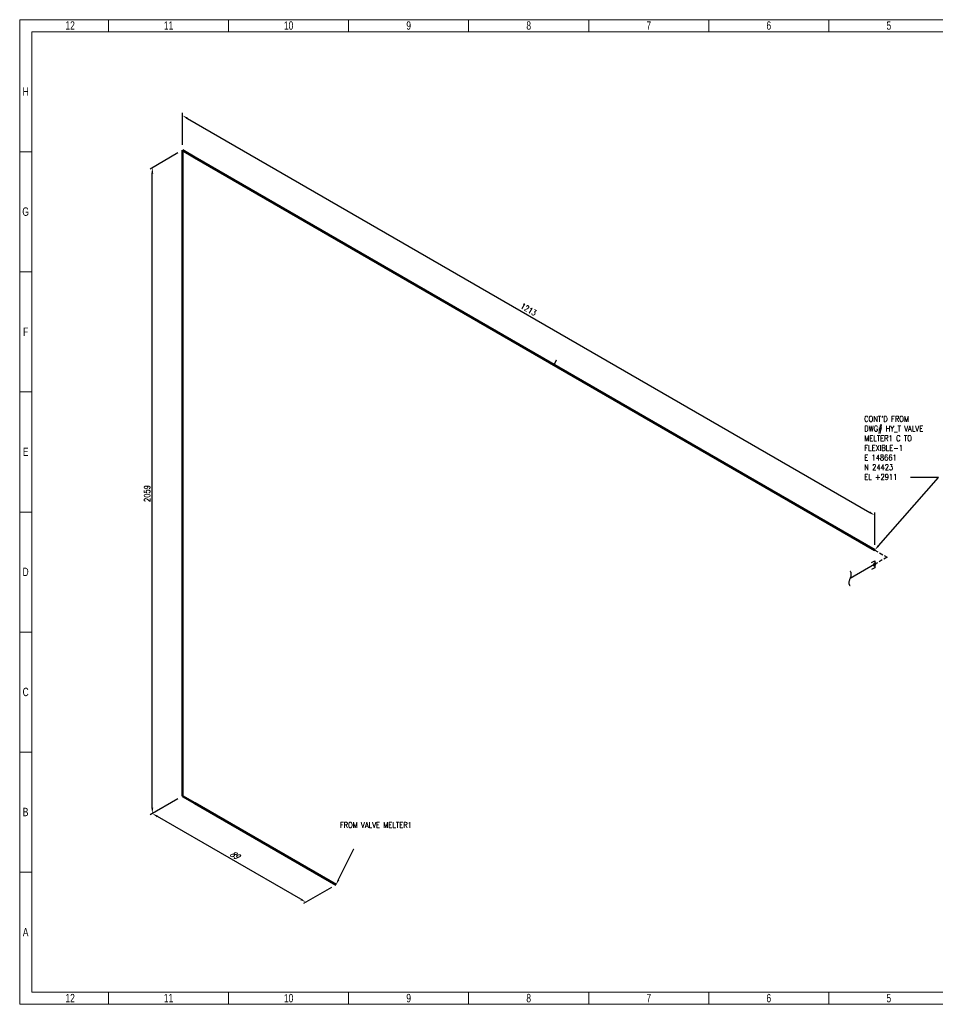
# Model space of a CAD drawing. Header units: millimetres. Extents: x 0 to 594, y 0 to 424.
# Tile 1 of 15: x 0 to 395, y 0 to 424. Entities that reach past the tile are written whole.
import ezdxf
from ezdxf import colors
from ezdxf.entities.mleader import LeaderData, LeaderLine
from ezdxf.math import Vec2, Vec3

# ---------------------------------------------------------------- set-up
doc = ezdxf.new("R2010")
doc.units = ezdxf.units.MM
doc.header["$LTSCALE"] = 0.25
doc.linetypes.add('DASHED2', pattern=[9.525, 6.35, -3.175])
for name, color, linetype in [('Annotation', 7, 'Continuous'), ('Continuation', 7, 'DASHED2'), ('Dimension', 1, 'Continuous')]:
    doc.layers.add(name, color=color, linetype=linetype)
doc.layers.add('Pipe Small Bore', color=30, linetype='Continuous', lineweight=50)
doc.styles.add('AdskIsoAnnotation', font='romans.shx', dxfattribs={"width": 0.8, "height": 1})
doc.styles.add('AdskIsoMetric', font='romans.shx', dxfattribs={"width": 0.8, "height": 2.5})
doc.styles.add('AdskIsoMetric-30', font='romans.shx', dxfattribs={"width": 0.8, "height": 2.5})
doc.styles.add('AdskIsoMetric30', font='romans.shx', dxfattribs={"width": 0.8, "oblique": 30, "height": 2.5})
doc.styles.add('SLDTEXTSTYLE3', font='TXT', dxfattribs={"width": 0.75})
doc.styles.get("Standard").update_dxf_attribs({"font": 'arial.ttf'})
doc.dimstyles.new('AdskIsoMetric', dxfattribs={"dimtxt": 2.5, "dimasz": 2.5, "dimexe": 1, "dimexo": 2, "dimgap": 0.8, "dimtad": 1, "dimdec": 0, "dimrnd": 1, "dimzin": 0, "dimdsep": 46, "dimtxsty": 'AdskIsoMetric', "dimcen": 0, "dimclrt": 7, "dimadec": 0, "dimazin": 0, "dimtfac": 1, "dimtdec": 0, "dimtmove": 1, "dimatfit": 3, "dimfxl": 1, "dimtfill": 1, "dimfrac": 2, "dimtolj": 1, "dimtzin": 0, "dimarcsym": 0})

# ---------------------------------------------------------------- blocks, each defined once
blk = doc.blocks.new('SplitMark-1-IsoLeft')
at = {"color": 0, "linetype": 'ByBlock', "lineweight": -2, "extrusion": (0, 0.816497, 0.57735)}
for p, q in [((0, 0), (-0.707, 0.408)), ((-0.53, 0.51), (-0.53, 0.51))]:
    blk.add_line(p, q, dxfattribs=at)
at = {"linetype": 'ByBlock'}
for centre, start_param, end_param in [((-0.703, 0.304), -1.546372, -0.024424), ((-0.712, 0.513), 1.59557, 3.116819)]:
    blk.add_ellipse(centre, major_axis=(-0.181, 0), ratio=0.57735, start_param=start_param, end_param=end_param, dxfattribs=at)
blk = doc.blocks.new('*D13')
at = {"layer": 'Defpoints', "color": 0, "transparency": 16777216}
for p in [(70.16, 368), (368.53, 210.73), (368.53, 195.73)]:
    blk.add_point(p, dxfattribs=at)
at = {"layer": 'Dimension', "color": 0, "lineweight": -2, "transparency": 16777216}
for p, q in [((70.16, 370.31), (70.16, 384.16)), ((72.32, 381.75), (366.37, 211.98)), ((368.53, 198.04), (368.53, 211.89))]:
    blk.add_line(p, q, dxfattribs=at)
at = {"layer": 'Dimension', "color": 0, "transparency": 16777216}
for points in [[(72.53, 382.11), (72.11, 381.39), (70.16, 383)], [(366.57, 212.34), (366.16, 211.62), (368.53, 210.73)]]:
    blk.add_solid(points, dxfattribs=at)
at = {"layer": 'Dimension', "color": 7, "transparency": 16777216, "insert": (219.34, 299.45), "char_height": 2.5, "attachment_point": 5, "rotation": 330, "style": 'AdskIsoMetric-30', "bg_fill": 3, "box_fill_scale": 1.1, "bg_fill_color": 256, "bg_fill_true_color": 13158600, "bg_fill_transparency": 0}
blk.add_mtext('\\A1;1213', dxfattribs=at)
blk = doc.blocks.new('*D14')
at = {"layer": 'Defpoints', "color": 0, "transparency": 16777216}
for p in [(70.16, 368), (57.17, 360.5), (70.16, 89.71)]:
    blk.add_point(p, dxfattribs=at)
at = {"layer": 'Dimension', "color": 0, "lineweight": -2, "transparency": 16777216}
for p, q in [((68.16, 366.85), (56.17, 359.92)), ((57.17, 84.71), (57.17, 358)), ((68.16, 88.56), (56.17, 81.63))]:
    blk.add_line(p, q, dxfattribs=at)
at = {"layer": 'Dimension', "color": 0, "transparency": 16777216}
for points in [[(56.75, 358), (57.58, 358), (57.17, 360.5)], [(56.75, 84.71), (57.58, 84.71), (57.17, 82.21)]]:
    blk.add_solid(points, dxfattribs=at)
at = {"layer": 'Dimension', "color": 7, "transparency": 16777216, "insert": (54.93, 220.06), "char_height": 2.5, "attachment_point": 5, "rotation": 90, "style": 'AdskIsoMetric-30', "bg_fill": 3, "box_fill_scale": 1.1, "bg_fill_color": 256, "bg_fill_true_color": 13158600, "bg_fill_transparency": 0}
blk.add_mtext('\\A1;2059', dxfattribs=at)
blk = doc.blocks.new('*D15')
at = {"layer": 'Defpoints', "color": 0, "transparency": 16777216}
for p in [(70.16, 89.71), (57.17, 82.21), (136.34, 51.5)]:
    blk.add_point(p, dxfattribs=at)
at = {"layer": 'Dimension', "color": 0, "lineweight": -2, "transparency": 16777216}
for p, q in [((68.16, 88.56), (56.17, 81.63)), ((121.18, 45.25), (59.33, 80.96)), ((134.34, 50.34), (122.35, 43.42))]:
    blk.add_line(p, q, dxfattribs=at)
at = {"layer": 'Dimension', "color": 0, "transparency": 16777216}
for points in [[(59.54, 81.32), (59.12, 80.6), (57.17, 82.21)], [(121.39, 45.61), (120.98, 44.89), (123.35, 44)]]:
    blk.add_solid(points, dxfattribs=at)
at = {"layer": 'Dimension', "color": 7, "transparency": 16777216, "insert": (92.5, 64.4), "char_height": 2.5, "attachment_point": 5, "rotation": 330, "style": 'AdskIsoMetric30', "bg_fill": 3, "box_fill_scale": 1.1, "bg_fill_color": 256, "bg_fill_true_color": 13158600, "bg_fill_transparency": 0}
blk.add_mtext('\\A1;89', dxfattribs=at)
blk = doc.blocks.new('Elbow-1-Iso2DSkew90')
at = {"color": 0, "linetype": 'ByBlock', "lineweight": -2, "extrusion": (0.707107, 0.408248, -0.57735)}
for p, q in [((0, 0), (0, 6.12)), ((0, 0), (0, 0)), ((5.3, -3.06), (0, 0))]:
    blk.add_line(p, q, dxfattribs=at)
blk = doc.blocks.new('Elbow-1-Iso2DSkew0')
at = {"color": 0, "linetype": 'ByBlock', "lineweight": -2, "extrusion": (0.707107, 0.408248, -0.57735)}
for p, q in [((0, 0), (5.3, -3.06)), ((0, 0), (0, 0)), ((0, -6.12), (0, 0))]:
    blk.add_line(p, q, dxfattribs=at)
blk = doc.blocks.new('Elbow-2-Iso2DSkew90')
at = {"color": 0, "linetype": 'ByBlock', "lineweight": -2, "extrusion": (1.71496e-10, -0.816497, -0.57735)}
for p, q in [((-5.3, 3.06), (0, 0)), ((0, 0), (-5.3, -3.06)), ((0, 0), (0, 0))]:
    blk.add_line(p, q, dxfattribs=at)
blk = doc.blocks.new('SocketWeld-1-IsoLeft')
blk.add_hatch(color=256).paths.add_polyline_path([(-0.029, -0.023), (-0.029, -0.023), (-0.029, -0.024), (-0.029, -0.024), (-0.028, -0.024), (-0.028, -0.024), (-0.028, -0.024), (-0.027, -0.024), (-0.027, -0.024), (-0.027, -0.024), (-0.027, -0.024), (-0.026, -0.024), (-0.026, -0.024), (-0.026, -0.024), (-0.025, -0.025), (-0.025, -0.025), (-0.025, -0.025), (-0.025, -0.025), (-0.024, -0.025), (-0.024, -0.025), (-0.024, -0.025), (-0.023, -0.025), (-0.023, -0.025), (-0.023, -0.025), (-0.023, -0.025), (-0.022, -0.025), (-0.022, -0.026), (-0.022, -0.026), (-0.021, -0.026), (-0.021, -0.026), (-0.021, -0.026), (-0.021, -0.026), (-0.02, -0.026), (-0.02, -0.026), (-0.02, -0.026), (-0.019, -0.026), (-0.019, -0.026), (-0.019, -0.026), (-0.019, -0.027), (-0.018, -0.027), (-0.018, -0.027), (-0.018, -0.027), (-0.017, -0.027), (-0.017, -0.027), (-0.017, -0.027), (-0.017, -0.027), (-0.016, -0.027), (-0.016, -0.027), (-0.016, -0.027), (-0.015, -0.027), (-0.015, -0.027), (-0.015, -0.027), (-0.015, -0.028), (-0.015, -0.028), (-0.014, -0.028), (-0.014, -0.028), (-0.014, -0.028), (-0.013, -0.028), (-0.013, -0.028), (-0.013, -0.028), (-0.012, -0.028), (-0.012, -0.028), (-0.012, -0.028), (-0.011, -0.028), (-0.011, -0.028), (-0.011, -0.028), (-0.01, -0.028), (-0.01, -0.028), (-0.01, -0.028), (-0.009, -0.028), (-0.009, -0.028), (-0.009, -0.028), (-0.009, -0.028), (-0.008, -0.028), (-0.008, -0.028), (-0.008, -0.028), (-0.007, -0.028), (-0.007, -0.028), (-0.007, -0.028), (-0.006, -0.028), (-0.006, -0.028), (-0.006, -0.028), (-0.005, -0.028), (-0.005, -0.028), (-0.005, -0.028), (-0.004, -0.028), (-0.004, -0.028), (-0.004, -0.029), (-0.003, -0.029), (-0.003, -0.029), (-0.003, -0.029), (-0.003, -0.029), (-0.002, -0.029), (-0.002, -0.029), (-0.002, -0.029), (-0.001, -0.029), (-0.001, -0.029), (-0.001, -0.029), (0, -0.029), (0, -0.029), (0, -0.029), (0, -0.029), (0.001, -0.029), (0.001, -0.029), (0.001, -0.029), (0.002, -0.029), (0.002, -0.029), (0.002, -0.029), (0.003, -0.029), (0.003, -0.029), (0.003, -0.029), (0.003, -0.029), (0.004, -0.029), (0.004, -0.028), (0.004, -0.028), (0.005, -0.028), (0.005, -0.028), (0.005, -0.028), (0.006, -0.028), (0.006, -0.028), (0.006, -0.028), (0.007, -0.028), (0.007, -0.028), (0.007, -0.028), (0.008, -0.028), (0.008, -0.028), (0.008, -0.028), (0.009, -0.028), (0.009, -0.028), (0.009, -0.028), (0.009, -0.028), (0.01, -0.028), (0.01, -0.028), (0.01, -0.028), (0.011, -0.028), (0.011, -0.028), (0.011, -0.028), (0.012, -0.028), (0.012, -0.028), (0.012, -0.028), (0.013, -0.028), (0.013, -0.028), (0.013, -0.028), (0.014, -0.028), (0.014, -0.028), (0.014, -0.028), (0.015, -0.028), (0.015, -0.028), (0.015, -0.027), (0.015, -0.027), (0.015, -0.027), (0.016, -0.027), (0.016, -0.027), (0.016, -0.027), (0.017, -0.027), (0.017, -0.027), (0.017, -0.027), (0.017, -0.027), (0.018, -0.027), (0.018, -0.027), (0.018, -0.027), (0.019, -0.027), (0.019, -0.026), (0.019, -0.026), (0.019, -0.026), (0.02, -0.026), (0.02, -0.026), (0.02, -0.026), (0.021, -0.026), (0.021, -0.026), (0.021, -0.026), (0.021, -0.026), (0.022, -0.026), (0.022, -0.026), (0.022, -0.025), (0.023, -0.025), (0.023, -0.025), (0.023, -0.025), (0.023, -0.025), (0.024, -0.025), (0.024, -0.025), (0.024, -0.025), (0.025, -0.025), (0.025, -0.025), (0.025, -0.025), (0.025, -0.025), (0.026, -0.024), (0.026, -0.024), (0.026, -0.024), (0.027, -0.024), (0.027, -0.024), (0.027, -0.024), (0.027, -0.024), (0.028, -0.024), (0.028, -0.024), (0.028, -0.024), (0.029, -0.024), (0.029, -0.024), (0.029, -0.023), (0.029, -0.023), (0.029, -0.023), (0.03, -0.023), (0.03, -0.023), (0.03, -0.023), (0.03, -0.023), (0.031, -0.023), (0.031, -0.023), (0.031, -0.022), (0.031, -0.022), (0.031, -0.022), (0.032, -0.022), (0.032, -0.022), (0.032, -0.022), (0.032, -0.022), (0.033, -0.022), (0.033, -0.021), (0.033, -0.021), (0.033, -0.021), (0.033, -0.021), (0.034, -0.021), (0.034, -0.021), (0.034, -0.021), (0.034, -0.02), (0.035, -0.02), (0.035, -0.02), (0.035, -0.02), (0.035, -0.02), (0.035, -0.02), (0.036, -0.02), (0.036, -0.02), (0.036, -0.019), (0.036, -0.019), (0.037, -0.019), (0.037, -0.019), (0.037, -0.019), (0.037, -0.019), (0.038, -0.019), (0.038, -0.019), (0.038, -0.018), (0.038, -0.018), (0.038, -0.018), (0.039, -0.018), (0.039, -0.018), (0.039, -0.018), (0.039, -0.018), (0.04, -0.017), (0.04, -0.017), (0.04, -0.017), (0.04, -0.017), (0.04, -0.017), (0.04, -0.017), (0.041, -0.017), (0.041, -0.017), (0.041, -0.016), (0.041, -0.016), (0.041, -0.016), (0.041, -0.016), (0.041, -0.016), (0.042, -0.016), (0.042, -0.015), (0.042, -0.015), (0.042, -0.015), (0.042, -0.015), (0.042, -0.015), (0.042, -0.015), (0.043, -0.015), (0.043, -0.014), (0.043, -0.014), (0.043, -0.014), (0.043, -0.014), (0.043, -0.014), (0.043, -0.014), (0.044, -0.013), (0.044, -0.013), (0.044, -0.013), (0.044, -0.013), (0.044, -0.013), (0.044, -0.013), (0.045, -0.012), (0.045, -0.012), (0.045, -0.012), (0.045, -0.012), (0.045, -0.012), (0.045, -0.012), (0.045, -0.011), (0.046, -0.011), (0.046, -0.011), (0.046, -0.011), (0.046, -0.011), (0.046, -0.011), (0.046, -0.01), (0.046, -0.01), (0.047, -0.01), (0.047, -0.01), (0.047, -0.01), (0.047, -0.01), (0.047, -0.009), (0.047, -0.009), (0.047, -0.009), (0.048, -0.009), (0.048, -0.009), (0.048, -0.009), (0.048, -0.009), (0.048, -0.008), (0.048, -0.008), (0.048, -0.008), (0.048, -0.008), (0.048, -0.008), (0.048, -0.007), (0.048, -0.007), (0.048, -0.007), (0.048, -0.007), (0.048, -0.007), (0.048, -0.007), (0.048, -0.006), (0.048, -0.006), (0.048, -0.006), (0.048, -0.006), (0.048, -0.006), (0.049, -0.005), (0.049, -0.005), (0.049, -0.005), (0.049, -0.005), (0.049, -0.005), (0.049, -0.005), (0.049, -0.004), (0.049, -0.004), (0.049, -0.004), (0.049, -0.004), (0.049, -0.004), (0.049, -0.003), (0.049, -0.003), (0.049, -0.003), (0.049, -0.003), (0.049, -0.003), (0.049, -0.003), (0.049, -0.002), (0.049, -0.002), (0.049, -0.002), (0.05, -0.002), (0.05, -0.002), (0.05, -0.001), (0.05, -0.001), (0.05, -0.001), (0.05, -0.001), (0.05, -0.001), (0.05, -0.001), (0.05, 0), (0.05, 0), (0.05, 0), (0.05, 0), (0.05, 0), (0.05, 0), (0.05, 0.001), (0.05, 0.001), (0.05, 0.001), (0.05, 0.001), (0.05, 0.001), (0.05, 0.001), (0.05, 0.002), (0.05, 0.002), (0.049, 0.002), (0.049, 0.002), (0.049, 0.002), (0.049, 0.003), (0.049, 0.003), (0.049, 0.003), (0.049, 0.003), (0.049, 0.003), (0.049, 0.003), (0.049, 0.004), (0.049, 0.004), (0.049, 0.004), (0.049, 0.004), (0.049, 0.004), (0.049, 0.005), (0.049, 0.005), (0.049, 0.005), (0.049, 0.005), (0.049, 0.005), (0.049, 0.005), (0.048, 0.006), (0.048, 0.006), (0.048, 0.006), (0.048, 0.006), (0.048, 0.006), (0.048, 0.007), (0.048, 0.007), (0.048, 0.007), (0.048, 0.007), (0.048, 0.007), (0.048, 0.007), (0.048, 0.008), (0.048, 0.008), (0.048, 0.008), (0.048, 0.008), (0.048, 0.008), (0.048, 0.009), (0.048, 0.009), (0.048, 0.009), (0.048, 0.009), (0.047, 0.009), (0.047, 0.009), (0.047, 0.009), (0.047, 0.01), (0.047, 0.01), (0.047, 0.01), (0.047, 0.01), (0.046, 0.01), (0.046, 0.01), (0.046, 0.011), (0.046, 0.011), (0.046, 0.011), (0.046, 0.011), (0.046, 0.011), (0.045, 0.011), (0.045, 0.012), (0.045, 0.012), (0.045, 0.012), (0.045, 0.012), (0.045, 0.012), (0.045, 0.012), (0.044, 0.013), (0.044, 0.013), (0.044, 0.013), (0.044, 0.013), (0.044, 0.013), (0.044, 0.013), (0.043, 0.014), (0.043, 0.014), (0.043, 0.014), (0.043, 0.014), (0.043, 0.014), (0.043, 0.014), (0.043, 0.015), (0.042, 0.015), (0.042, 0.015), (0.042, 0.015), (0.042, 0.015), (0.042, 0.015), (0.042, 0.015), (0.042, 0.016), (0.041, 0.016), (0.041, 0.016), (0.041, 0.016), (0.041, 0.016), (0.041, 0.016), (0.041, 0.017), (0.041, 0.017), (0.04, 0.017), (0.04, 0.017), (0.04, 0.017), (0.04, 0.017), (0.04, 0.017), (0.04, 0.017), (0.039, 0.018), (0.039, 0.018), (0.039, 0.018), (0.039, 0.018), (0.038, 0.018), (0.038, 0.018), (0.038, 0.018), (0.038, 0.019), (0.038, 0.019), (0.037, 0.019), (0.037, 0.019), (0.037, 0.019), (0.037, 0.019), (0.036, 0.019), (0.036, 0.019), (0.036, 0.02), (0.036, 0.02), (0.035, 0.02), (0.035, 0.02), (0.035, 0.02), (0.035, 0.02), (0.035, 0.02), (0.034, 0.02), (0.034, 0.021), (0.034, 0.021), (0.034, 0.021), (0.033, 0.021), (0.033, 0.021), (0.033, 0.021), (0.033, 0.021), (0.033, 0.022), (0.032, 0.022), (0.032, 0.022), (0.032, 0.022), (0.032, 0.022), (0.031, 0.022), (0.031, 0.022), (0.031, 0.022), (0.031, 0.023), (0.031, 0.023), (0.03, 0.023), (0.03, 0.023), (0.03, 0.023), (0.03, 0.023), (0.029, 0.023), (0.029, 0.023), (0.029, 0.023), (0.029, 0.024), (0.029, 0.024), (0.028, 0.024), (0.028, 0.024), (0.028, 0.024), (0.027, 0.024), (0.027, 0.024), (0.027, 0.024), (0.027, 0.024), (0.026, 0.024), (0.026, 0.024), (0.026, 0.024), (0.025, 0.025), (0.025, 0.025), (0.025, 0.025), (0.025, 0.025), (0.024, 0.025), (0.024, 0.025), (0.024, 0.025), (0.023, 0.025), (0.023, 0.025), (0.023, 0.025), (0.023, 0.025), (0.022, 0.025), (0.022, 0.026), (0.022, 0.026), (0.021, 0.026), (0.021, 0.026), (0.021, 0.026), (0.021, 0.026), (0.02, 0.026), (0.02, 0.026), (0.02, 0.026), (0.019, 0.026), (0.019, 0.026), (0.019, 0.026), (0.019, 0.027), (0.018, 0.027), (0.018, 0.027), (0.018, 0.027), (0.017, 0.027), (0.017, 0.027), (0.017, 0.027), (0.017, 0.027), (0.016, 0.027), (0.016, 0.027), (0.016, 0.027), (0.015, 0.027), (0.015, 0.027), (0.015, 0.027), (0.015, 0.028), (0.015, 0.028), (0.014, 0.028), (0.014, 0.028), (0.014, 0.028), (0.013, 0.028), (0.013, 0.028), (0.013, 0.028), (0.012, 0.028), (0.012, 0.028), (0.012, 0.028), (0.011, 0.028), (0.011, 0.028), (0.011, 0.028), (0.01, 0.028), (0.01, 0.028), (0.01, 0.028), (0.009, 0.028), (0.009, 0.028), (0.009, 0.028), (0.009, 0.028), (0.008, 0.028), (0.008, 0.028), (0.008, 0.028), (0.007, 0.028), (0.007, 0.028), (0.007, 0.028), (0.006, 0.028), (0.006, 0.028), (0.006, 0.028), (0.005, 0.028), (0.005, 0.028), (0.005, 0.028), (0.004, 0.028), (0.004, 0.028), (0.004, 0.029), (0.003, 0.029), (0.003, 0.029), (0.003, 0.029), (0.003, 0.029), (0.002, 0.029), (0.002, 0.029), (0.002, 0.029), (0.001, 0.029), (0.001, 0.029), (0.001, 0.029), (0, 0.029), (0, 0.029), (0, 0.029), (0, 0.029), (-0.001, 0.029), (-0.001, 0.029), (-0.001, 0.029), (-0.002, 0.029), (-0.002, 0.029), (-0.002, 0.029), (-0.003, 0.029), (-0.003, 0.029), (-0.003, 0.029), (-0.003, 0.029), (-0.004, 0.029), (-0.004, 0.028), (-0.004, 0.028), (-0.005, 0.028), (-0.005, 0.028), (-0.005, 0.028), (-0.006, 0.028), (-0.006, 0.028), (-0.006, 0.028), (-0.007, 0.028), (-0.007, 0.028), (-0.007, 0.028), (-0.008, 0.028), (-0.008, 0.028), (-0.008, 0.028), (-0.009, 0.028), (-0.009, 0.028), (-0.009, 0.028), (-0.009, 0.028), (-0.01, 0.028), (-0.01, 0.028), (-0.01, 0.028), (-0.011, 0.028), (-0.011, 0.028), (-0.011, 0.028), (-0.012, 0.028), (-0.012, 0.028), (-0.012, 0.028), (-0.013, 0.028), (-0.013, 0.028), (-0.013, 0.028), (-0.014, 0.028), (-0.014, 0.028), (-0.014, 0.028), (-0.015, 0.028), (-0.015, 0.028), (-0.015, 0.027), (-0.015, 0.027), (-0.015, 0.027), (-0.016, 0.027), (-0.016, 0.027), (-0.016, 0.027), (-0.017, 0.027), (-0.017, 0.027), (-0.017, 0.027), (-0.017, 0.027), (-0.018, 0.027), (-0.018, 0.027), (-0.018, 0.027), (-0.019, 0.027), (-0.019, 0.026), (-0.019, 0.026), (-0.019, 0.026), (-0.02, 0.026), (-0.02, 0.026), (-0.02, 0.026), (-0.021, 0.026), (-0.021, 0.026), (-0.021, 0.026), (-0.021, 0.026), (-0.022, 0.026), (-0.022, 0.026), (-0.022, 0.025), (-0.023, 0.025), (-0.023, 0.025), (-0.023, 0.025), (-0.023, 0.025), (-0.024, 0.025), (-0.024, 0.025), (-0.024, 0.025), (-0.025, 0.025), (-0.025, 0.025), (-0.025, 0.025), (-0.025, 0.025), (-0.026, 0.024), (-0.026, 0.024), (-0.026, 0.024), (-0.027, 0.024), (-0.027, 0.024), (-0.027, 0.024), (-0.027, 0.024), (-0.028, 0.024), (-0.028, 0.024), (-0.028, 0.024), (-0.029, 0.024), (-0.029, 0.024), (-0.029, 0.023), (-0.029, 0.023), (-0.029, 0.023), (-0.03, 0.023), (-0.03, 0.023), (-0.03, 0.023), (-0.03, 0.023), (-0.031, 0.023), (-0.031, 0.023), (-0.031, 0.022), (-0.031, 0.022), (-0.031, 0.022), (-0.032, 0.022), (-0.032, 0.022), (-0.032, 0.022), (-0.032, 0.022), (-0.033, 0.022), (-0.033, 0.021), (-0.033, 0.021), (-0.033, 0.021), (-0.033, 0.021), (-0.034, 0.021), (-0.034, 0.021), (-0.034, 0.021), (-0.034, 0.02), (-0.035, 0.02), (-0.035, 0.02), (-0.035, 0.02), (-0.035, 0.02), (-0.035, 0.02), (-0.036, 0.02), (-0.036, 0.02), (-0.036, 0.019), (-0.036, 0.019), (-0.037, 0.019), (-0.037, 0.019), (-0.037, 0.019), (-0.037, 0.019), (-0.038, 0.019), (-0.038, 0.019), (-0.038, 0.018), (-0.038, 0.018), (-0.038, 0.018), (-0.039, 0.018), (-0.039, 0.018), (-0.039, 0.018), (-0.039, 0.018), (-0.04, 0.017), (-0.04, 0.017), (-0.04, 0.017), (-0.04, 0.017), (-0.04, 0.017), (-0.04, 0.017), (-0.041, 0.017), (-0.041, 0.017), (-0.041, 0.016), (-0.041, 0.016), (-0.041, 0.016), (-0.041, 0.016), (-0.041, 0.016), (-0.042, 0.016), (-0.042, 0.015), (-0.042, 0.015), (-0.042, 0.015), (-0.042, 0.015), (-0.042, 0.015), (-0.042, 0.015), (-0.043, 0.015), (-0.043, 0.014), (-0.043, 0.014), (-0.043, 0.014), (-0.043, 0.014), (-0.043, 0.014), (-0.043, 0.014), (-0.044, 0.013), (-0.044, 0.013), (-0.044, 0.013), (-0.044, 0.013), (-0.044, 0.013), (-0.044, 0.013), (-0.045, 0.012), (-0.045, 0.012), (-0.045, 0.012), (-0.045, 0.012), (-0.045, 0.012), (-0.045, 0.012), (-0.045, 0.011), (-0.046, 0.011), (-0.046, 0.011), (-0.046, 0.011), (-0.046, 0.011), (-0.046, 0.011), (-0.046, 0.01), (-0.046, 0.01), (-0.047, 0.01), (-0.047, 0.01), (-0.047, 0.01), (-0.047, 0.01), (-0.047, 0.009), (-0.047, 0.009), (-0.047, 0.009), (-0.048, 0.009), (-0.048, 0.009), (-0.048, 0.009), (-0.048, 0.009), (-0.048, 0.008), (-0.048, 0.008), (-0.048, 0.008), (-0.048, 0.008), (-0.048, 0.008), (-0.048, 0.007), (-0.048, 0.007), (-0.048, 0.007), (-0.048, 0.007), (-0.048, 0.007), (-0.048, 0.007), (-0.048, 0.006), (-0.048, 0.006), (-0.048, 0.006), (-0.048, 0.006), (-0.048, 0.006), (-0.049, 0.005), (-0.049, 0.005), (-0.049, 0.005), (-0.049, 0.005), (-0.049, 0.005), (-0.049, 0.005), (-0.049, 0.004), (-0.049, 0.004), (-0.049, 0.004), (-0.049, 0.004), (-0.049, 0.004), (-0.049, 0.003), (-0.049, 0.003), (-0.049, 0.003), (-0.049, 0.003), (-0.049, 0.003), (-0.049, 0.003), (-0.049, 0.002), (-0.049, 0.002), (-0.049, 0.002), (-0.05, 0.002), (-0.05, 0.002), (-0.05, 0.001), (-0.05, 0.001), (-0.05, 0.001), (-0.05, 0.001), (-0.05, 0.001), (-0.05, 0.001), (-0.05, 0), (-0.05, 0), (-0.05, 0), (-0.05, 0), (-0.05, 0), (-0.05, 0), (-0.05, -0.001), (-0.05, -0.001), (-0.05, -0.001), (-0.05, -0.001), (-0.05, -0.001), (-0.05, -0.001), (-0.05, -0.002), (-0.05, -0.002), (-0.049, -0.002), (-0.049, -0.002), (-0.049, -0.002), (-0.049, -0.003), (-0.049, -0.003), (-0.049, -0.003), (-0.049, -0.003), (-0.049, -0.003), (-0.049, -0.003), (-0.049, -0.004), (-0.049, -0.004), (-0.049, -0.004), (-0.049, -0.004), (-0.049, -0.004), (-0.049, -0.005), (-0.049, -0.005), (-0.049, -0.005), (-0.049, -0.005), (-0.049, -0.005), (-0.049, -0.005), (-0.048, -0.006), (-0.048, -0.006), (-0.048, -0.006), (-0.048, -0.006), (-0.048, -0.006), (-0.048, -0.007), (-0.048, -0.007), (-0.048, -0.007), (-0.048, -0.007), (-0.048, -0.007), (-0.048, -0.007), (-0.048, -0.008), (-0.048, -0.008), (-0.048, -0.008), (-0.048, -0.008), (-0.048, -0.008), (-0.048, -0.009), (-0.048, -0.009), (-0.048, -0.009), (-0.048, -0.009), (-0.047, -0.009), (-0.047, -0.009), (-0.047, -0.009), (-0.047, -0.01), (-0.047, -0.01), (-0.047, -0.01), (-0.047, -0.01), (-0.046, -0.01), (-0.046, -0.01), (-0.046, -0.011), (-0.046, -0.011), (-0.046, -0.011), (-0.046, -0.011), (-0.046, -0.011), (-0.045, -0.011), (-0.045, -0.012), (-0.045, -0.012), (-0.045, -0.012), (-0.045, -0.012), (-0.045, -0.012), (-0.045, -0.012), (-0.044, -0.013), (-0.044, -0.013), (-0.044, -0.013), (-0.044, -0.013), (-0.044, -0.013), (-0.044, -0.013), (-0.043, -0.014), (-0.043, -0.014), (-0.043, -0.014), (-0.043, -0.014), (-0.043, -0.014), (-0.043, -0.014), (-0.043, -0.015), (-0.042, -0.015), (-0.042, -0.015), (-0.042, -0.015), (-0.042, -0.015), (-0.042, -0.015), (-0.042, -0.015), (-0.042, -0.016), (-0.041, -0.016), (-0.041, -0.016), (-0.041, -0.016), (-0.041, -0.016), (-0.041, -0.016), (-0.041, -0.017), (-0.041, -0.017), (-0.04, -0.017), (-0.04, -0.017), (-0.04, -0.017), (-0.04, -0.017), (-0.04, -0.017), (-0.04, -0.017), (-0.039, -0.018), (-0.039, -0.018), (-0.039, -0.018), (-0.039, -0.018), (-0.038, -0.018), (-0.038, -0.018), (-0.038, -0.018), (-0.038, -0.019), (-0.038, -0.019), (-0.037, -0.019), (-0.037, -0.019), (-0.037, -0.019), (-0.037, -0.019), (-0.036, -0.019), (-0.036, -0.019), (-0.036, -0.02), (-0.036, -0.02), (-0.035, -0.02), (-0.035, -0.02), (-0.035, -0.02), (-0.035, -0.02), (-0.035, -0.02), (-0.034, -0.02), (-0.034, -0.021), (-0.034, -0.021), (-0.034, -0.021), (-0.033, -0.021), (-0.033, -0.021), (-0.033, -0.021), (-0.033, -0.021), (-0.033, -0.022), (-0.032, -0.022), (-0.032, -0.022), (-0.032, -0.022), (-0.032, -0.022), (-0.031, -0.022), (-0.031, -0.022), (-0.031, -0.022), (-0.031, -0.023), (-0.031, -0.023), (-0.03, -0.023), (-0.03, -0.023), (-0.03, -0.023), (-0.03, -0.023)], flags=0)
at = {"color": 0, "linetype": 'ByBlock', "lineweight": -2, "extrusion": (0, 0.816497, 0.57735)}
for p, q in [((0.088, 0.051), (-0.088, -0.051)), ((-0.048, 0.009), (-0.05, 0)), ((-0.05, 0), (-0.048, -0.009)), ((-0.04, 0.017), (-0.048, 0.009)), ((-0.029, 0.023), (-0.04, 0.017)), ((-0.015, 0.027), (-0.029, 0.023)), ((0, 0.029), (-0.015, 0.027)), ((0, 0.102), (0.088, 0.051)), ((0.015, 0.027), (0, 0.029)), ((0.029, 0.023), (0.015, 0.027)), ((0.04, 0.017), (0.029, 0.023)), ((0.048, 0.009), (0.04, 0.017)), ((0.05, 0), (0.048, 0.009)), ((0.048, -0.009), (0.05, 0)), ((-0.088, -0.051), (-0.177, 0)), ((-0.048, -0.009), (-0.04, -0.017)), ((-0.04, -0.017), (-0.029, -0.023)), ((-0.029, -0.023), (-0.015, -0.027)), ((-0.015, -0.027), (0, -0.029)), ((0, -0.029), (0.015, -0.027)), ((0.015, -0.027), (0.029, -0.023)), ((0.029, -0.023), (0.04, -0.017)), ((0.04, -0.017), (0.048, -0.009))]:
    blk.add_line(p, q, dxfattribs=at)
blk = doc.blocks.new('cajetin')
at = {"color": 7, "linetype": 'Continuous', "lineweight": 18}
for p, q in [((0, 0), (0, 615)), ((0, 615), (861, 615)), ((55.5, 607.5), (55.5, 615)), ((130.5, 607.5), (130.5, 615)), ((205.5, 607.5), (205.5, 615)), ((280.5, 607.5), (280.5, 615)), ((355.5, 607.5), (355.5, 615)), ((430.5, 607.5), (430.5, 615)), ((505.5, 607.5), (505.5, 615)), ((7.5, 7.5), (7.5, 607.5)), ((7.5, 607.5), (853.5, 607.5)), ((430.5, 607.5), (430.5, 607.5)), ((7.5, 532.5), (0, 532.5)), ((7.5, 457.5), (0, 457.5)), ((7.5, 382.5), (0, 382.5)), ((7.5, 307.5), (0, 307.5)), ((7.5, 307.5), (7.5, 307.5)), ((7.5, 232.5), (0, 232.5)), ((7.5, 157.5), (0, 157.5)), ((7.5, 82.5), (0, 82.5)), ((853.5, 7.5), (7.5, 7.5)), ((55.5, 7.5), (55.5, 0)), ((130.5, 7.5), (130.5, 0)), ((205.5, 7.5), (205.5, 0)), ((280.5, 7.5), (280.5, 0)), ((355.5, 7.5), (355.5, 0)), ((430.5, 7.5), (430.5, 7.5)), ((430.5, 7.5), (430.5, 0)), ((505.5, 7.5), (505.5, 0)), ((861, 0), (0, 0))]:
    blk.add_line(p, q, dxfattribs=at)
at = {"color": 7, "linetype": 'Continuous', "lineweight": 0, "char_height": 5.25, "attachment_point": 2, "style": 'SLDTEXTSTYLE3'}
for s, insert in [('12', (31.51, 613.99)), ('11', (93.01, 613.99)), ('10', (168.01, 613.99)), ('9', (243.01, 613.99)), ('8', (318.01, 613.99)), ('7', (393.01, 613.99)), ('6', (468.01, 613.99)), ('5', (543.01, 613.99)), ('H', (3.75, 572.74)), ('G', (3.68, 497.74)), ('F', (3.71, 422.74)), ('E', (3.74, 347.74)), ('D', (3.68, 272.74)), ('C', (3.73, 197.74)), ('B', (3.69, 122.74)), ('A', (3.7, 47.74)), ('12', (31.51, 6.49)), ('11', (93.01, 6.49)), ('10', (168.01, 6.49)), ('9', (243.01, 6.49)), ('8', (318.01, 6.49)), ('7', (393.01, 6.49)), ('6', (468.01, 6.49)), ('5', (543.01, 6.49))]:
    blk.add_mtext(s, dxfattribs=dict(at, insert=insert))

msp = doc.modelspace()

# ---------------------------------------------------------------- block references
at = {"layer": 'Continuation', "xscale": 15, "yscale": 15, "zscale": 15}
for name, rotation in [('SplitMark-1-IsoLeft', 60.00000000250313), ('SocketWeld-1-IsoLeft', 60.00000000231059)]:
    msp.add_blockref(name, (368.53, 189.61), dxfattribs=dict(at, rotation=rotation))

# ---------------------------------------------------------------- leaders
at = {"layer": 'Annotation'}
ml = msp.add_multileader_mtext('Standard', dxfattribs=at)
ml.set_content('')
ml.set_leader_properties()
ml.build(insert=Vec2(0, 0))
ml.multileader.update_dxf_attribs({"dogleg_length": 0, "arrow_head_size": 0})
ctx = ml.context
ctx.base_point, ctx.arrow_head_size = Vec3(231.34, 277.65), 0
notes = []
notes.append((ctx, [(0, (1, 1, 0), (231.34, 277.65), (-1, 0), 0, [(0, [(230.31, 275.54)], 0, [])])]))
ctx.mtext, ml.multileader.dxf.content_type = None, 0
for ctx, leaders in notes:
    for number, flags, end, landing, length, lines in leaders:
        leader = LeaderData()
        leader.index, (leader.has_last_leader_line, leader.has_dogleg_vector, leader.attachment_direction) = number, flags
        leader.last_leader_point, leader.dogleg_vector, leader.dogleg_length = Vec3(end), Vec3(landing), length
        for number, points, colour, breaks in lines:
            line = LeaderLine()
            line.index, line.vertices, line.color, line.breaks = number, Vec3.list(points), colors.encode_raw_color(colour), breaks
            leader.lines.append(line)
        ctx.leaders.append(leader)

# ---------------------------------------------------------------- next in the draw order: dimensions: what is measured, and where the dimension line sits
at = {"layer": 'Dimension'}
dim = msp.add_linear_dim(base=(368.53, 210.73), p1=(70.16, 368), p2=(368.53, 195.73), angle=330, text='1213', dimstyle='AdskIsoMetric', override={"dimtad": 0, "dimlfac": 3.51935, "dimtxsty": 'AdskIsoMetric-30', "dimse1": 0, "dimse2": 0, "dimsd1": 0, "dimsd2": 0, "dimtmove": 1}, dxfattribs=at)
dim.commit()
dim.dimension.update_dxf_attribs({"geometry": '*D13', "text_midpoint": (219.34, 299.45), "dimtype": 160})

# ---------------------------------------------------------------- next in the draw order: linework, layer by layer
at = {"layer": 'Pipe Small Bore'}
msp.add_lwpolyline([(75.46, 364.94), (368.53, 195.73)], dxfattribs=at)

# ---------------------------------------------------------------- next in the draw order: block references
at = {"layer": 'Continuation'}
msp.add_blockref('Elbow-2-Iso2DSkew90', (373.83, 192.67), dxfattribs=at)

# ---------------------------------------------------------------- next in the draw order: dimensions: what is measured, and where the dimension line sits
at = {"layer": 'Dimension'}
dim = msp.add_linear_dim(base=(57.17, 360.5), p1=(70.16, 89.71), p2=(70.16, 368), angle=90, text='2059', dimstyle='AdskIsoMetric', override={"dimtad": 0, "dimlfac": 7.399739, "dimtxsty": 'AdskIsoMetric-30', "dimse1": 0, "dimse2": 0, "dimsd1": 0, "dimsd2": 0, "dimtmove": 1}, dxfattribs=at)
dim.commit()
dim.dimension.update_dxf_attribs({"geometry": '*D14', "text_midpoint": (54.93, 220.06), "dimtype": 160})

# ---------------------------------------------------------------- next in the draw order: linework, layer by layer
at = {"layer": 'Pipe Small Bore'}
msp.add_lwpolyline([(70.16, 95.83), (70.16, 361.88)], dxfattribs=at)

# ---------------------------------------------------------------- next in the draw order: block references
msp.add_blockref('Elbow-1-Iso2DSkew0', (70.16, 368), dxfattribs=at)

# ---------------------------------------------------------------- next in the draw order: texts
at = {"layer": 'Annotation', "insert": (364, 226), "char_height": 2.5, "width": 29.3, "attachment_point": 7, "style": 'AdskIsoAnnotation', "bg_fill": 3, "box_fill_scale": 1, "bg_fill_color": 256, "bg_fill_true_color": 13158600, "bg_fill_transparency": 0}
msp.add_mtext("{\\Q0;CONT'D FROM^M^JDWG# HY_T VALVE MELTER1 C TO FLEXIBLE-1^M^JE 148661^M^JN 24423^M^JEL +2911}", dxfattribs=at)

# ---------------------------------------------------------------- next in the draw order: dimensions: what is measured, and where the dimension line sits
at = {"layer": 'Dimension'}
dim = msp.add_linear_dim(base=(57.17, 82.21), p1=(136.34, 51.5), p2=(70.16, 89.71), angle=150, text='89', dimstyle='AdskIsoMetric', override={"dimtad": 0, "dimlfac": 1.162289, "dimtxsty": 'AdskIsoMetric30', "dimse1": 0, "dimse2": 0, "dimsd1": 0, "dimsd2": 0, "dimtmove": 1}, dxfattribs=at)
dim.commit()
dim.dimension.update_dxf_attribs({"geometry": '*D15', "text_midpoint": (92.5, 64.4), "dimtype": 160})

# ---------------------------------------------------------------- next in the draw order: linework, layer by layer
at = {"layer": 'Pipe Small Bore'}
msp.add_lwpolyline([(136.34, 51.5), (75.46, 86.65)], dxfattribs=at)

# ---------------------------------------------------------------- next in the draw order: block references
at = {"xscale": 0.689895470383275, "yscale": 0.689895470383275, "zscale": 0.689895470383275}
msp.add_blockref('cajetin', (0, 0), dxfattribs=at)
at = {"layer": 'Pipe Small Bore'}
msp.add_blockref('Elbow-1-Iso2DSkew90', (70.16, 89.71), dxfattribs=at)

# ---------------------------------------------------------------- next in the draw order: leaders
at = {"layer": 'Annotation'}
ml = msp.add_multileader_mtext('Standard', dxfattribs=at)
ml.set_content('')
ml.set_leader_properties()
ml.build(insert=Vec2(0, 0))
ml.multileader.update_dxf_attribs({"dogleg_length": 12.04, "arrow_head_size": 2.5})
ctx = ml.context
ctx.base_point, ctx.arrow_head_size = Vec3(383.96, 227), 2.5
notes = []
notes.append((ctx, [(0, (1, 1, 0), (396, 227), (-1, 0), 12.04, [(0, [(368.53, 195.73)], 0, [])])]))
ctx.mtext, ml.multileader.dxf.content_type = None, 0
ml = msp.add_multileader_mtext('Standard', dxfattribs=at)
ml.set_content('')
ml.set_leader_properties()
ml.build(insert=Vec2(0, 0))
ml.multileader.update_dxf_attribs({"dogleg_length": 0.017, "arrow_head_size": 2.5})
ctx = ml.context
ctx.base_point, ctx.arrow_head_size = Vec3(143.98, 67), 2.5
notes.append((ctx, [(0, (1, 1, 0), (144, 67), (-1, 0), 0.017, [(0, [(136.34, 51.5)], 0, [])])]))
ctx.mtext, ml.multileader.dxf.content_type = None, 0
for ctx, leaders in notes:
    for number, flags, end, landing, length, lines in leaders:
        leader = LeaderData()
        leader.index, (leader.has_last_leader_line, leader.has_dogleg_vector, leader.attachment_direction) = number, flags
        leader.last_leader_point, leader.dogleg_vector, leader.dogleg_length = Vec3(end), Vec3(landing), length
        for number, points, colour, breaks in lines:
            line = LeaderLine()
            line.index, line.vertices, line.color, line.breaks = number, Vec3.list(points), colors.encode_raw_color(colour), breaks
            leader.lines.append(line)
        ctx.leaders.append(leader)

# ---------------------------------------------------------------- next in the draw order: texts
at = {"layer": 'Annotation', "insert": (138, 76), "char_height": 2.5, "attachment_point": 7, "style": 'AdskIsoAnnotation', "bg_fill": 3, "box_fill_scale": 1, "bg_fill_color": 256, "bg_fill_true_color": 13158600, "bg_fill_transparency": 0}
msp.add_mtext('FROM VALVE MELTER1', dxfattribs=at)

doc.saveas('drawing.dxf')
